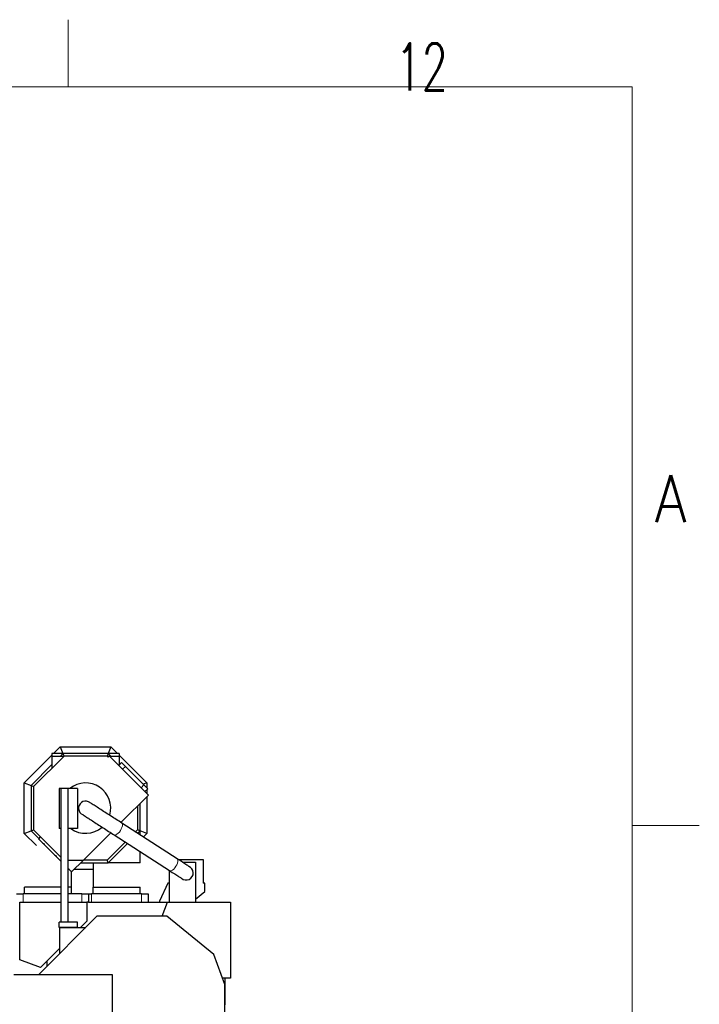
# Model space of a CAD drawing. Header units: inches. Extents: x 0 to 23760, y -13 to 16800.
# Tile 247 of 247: x 21735 to 23760, y 13868 to 16800. Entities that reach past the tile are written whole.
import ezdxf

# ---------------------------------------------------------------- set-up
doc = ezdxf.new("R2010")
doc.units = ezdxf.units.IN
doc.layers.add('1', color=7, linetype='Continuous', true_color=0xffffff)
doc.layers.add('210', color=7, linetype='Continuous', true_color=0xffffff)
doc.styles.add('latin_extended', font='simplex.shx')

msp = doc.modelspace()

# ---------------------------------------------------------------- linework, layer by layer
at = {"layer": '1', "color": 2, "linetype": 'Continuous', "lineweight": 25}
for p, q in [((21835.934, 14614.279), (21855.935, 14634.281)), ((21855.935, 14634.281), (22007.123, 14634.281)), ((21855.935, 14634.281), (21864.219, 14614.281)), ((22007.123, 14634.281), (21998.839, 14614.281)), ((22007.123, 14634.281), (22027.124, 14614.279)), ((21749.029, 14527.375), (21831.529, 14609.875)), ((21867.326, 14606.781), (21776.529, 14515.984)), ((21864.219, 14614.281), (21831.529, 14614.281)), ((21831.529, 14614.281), (21831.529, 14606.78)), ((21831.529, 14606.781), (21867.326, 14606.781)), ((21831.529, 14606.781), (21831.529, 14570.984)), ((21864.219, 14614.281), (21856.719, 14606.78)), ((21998.839, 14614.281), (21864.219, 14614.281)), ((21864.219, 14614.281), (21867.326, 14606.781)), ((21995.732, 14606.781), (21867.326, 14606.781)), ((21998.839, 14614.281), (21995.732, 14606.781)), ((21995.732, 14606.781), (22031.529, 14606.781)), ((21999.268, 14603.245), (21995.732, 14606.781)), ((22031.529, 14614.281), (21998.839, 14614.281)), ((22006.339, 14606.78), (21998.839, 14614.281)), ((22002.803, 14606.781), (21999.268, 14603.245)), ((22118.912, 14490.672), (22002.803, 14606.781)), ((22031.529, 14614.281), (22031.529, 14606.78)), ((22031.529, 14609.875), (22114.029, 14527.375)), ((22031.529, 14606.781), (22031.529, 14580.065)), ((21831.529, 14581.59), (21769.029, 14519.091)), ((22030.524, 14579.06), (22039.009, 14587.545)), ((22032.292, 14580.827), (22031.529, 14581.59)), ((22039.009, 14587.545), (22050.323, 14576.232)), ((22050.323, 14576.232), (22105.477, 14521.077)), ((21749.029, 14527.375), (21769.029, 14519.091)), ((21749.029, 14376.187), (21749.029, 14527.375)), ((21769.029, 14519.091), (21769.029, 14384.471)), ((21769.029, 14519.091), (21776.529, 14515.984)), ((21776.529, 14515.984), (21776.529, 14387.578)), ((22114.029, 14527.375), (22103.529, 14523.026)), ((22116.791, 14509.764), (22105.477, 14521.077)), ((22114.029, 14527.375), (22114.029, 14512.525)), ((21858.354, 14510.672), (21852.618, 14510.672)), ((21852.618, 14510.672), (21852.618, 14390.672)), ((21858.354, 14510.672), (21858.354, 14111.781)), ((21878.354, 14510.672), (21858.354, 14510.672)), ((21907.638, 14510.672), (21878.354, 14510.672)), ((21878.354, 14510.672), (21878.354, 14111.781)), ((21907.638, 14510.672), (21907.638, 14390.672)), ((22118.912, 14490.672), (22037.081, 14408.841)), ((22116.791, 14509.764), (22108.306, 14501.278)), ((22114.029, 14507), (22114.029, 14495.555)), ((22086.529, 14458.288), (22086.529, 14387.578)), ((22094.029, 14384.471), (22094.029, 14465.788)), ((22114.029, 14485.786), (22114.029, 14376.187)), ((22204.555, 14301.104), (22039.115, 14407.538)), ((21749.029, 14376.187), (21769.029, 14384.471)), ((21785.136, 14340.079), (21749.029, 14376.187)), ((21769.029, 14384.471), (21776.529, 14387.578)), ((21769.029, 14384.471), (21791.876, 14361.624)), ((21776.529, 14387.578), (21858.354, 14305.753)), ((21858.354, 14390.672), (21852.618, 14390.672)), ((21907.638, 14390.672), (21878.354, 14390.672)), ((22006.698, 14378.457), (21925.021, 14296.781)), ((22016.391, 14372.216), (22181.832, 14265.782)), ((22086.529, 14387.578), (22080.112, 14381.161)), ((22094.029, 14384.471), (22086.529, 14387.578)), ((22086.567, 14377.009), (22094.029, 14384.471)), ((22114.029, 14376.187), (22094.029, 14384.471)), ((22094.029, 14372.209), (22094.029, 14384.471)), ((22114.029, 14376.187), (22103.779, 14365.936)), ((21797.179, 14366.928), (21791.029, 14360.778)), ((22049.722, 14350.771), (21995.732, 14296.781)), ((21998.839, 14289.281), (22056.177, 14346.62)), ((22094.029, 14289.281), (22094.029, 14322.27)), ((21878.355, 14296.781), (21925.021, 14296.781)), ((21925.021, 14296.781), (21890.024, 14261.783)), ((21917.522, 14289.281), (21998.839, 14289.281)), ((21995.732, 14296.781), (21925.021, 14296.781)), ((21998.839, 14289.281), (21995.732, 14296.781)), ((22208.16, 14298.781), (22281.486, 14298.781)), ((22220.57, 14290.781), (22259.49, 14290.781)), ((22259.49, 14290.781), (22259.49, 14171.781)), ((22281.486, 14298.781), (22281.486, 14228.781)), ((21954.024, 14269.281), (21897.522, 14269.281)), ((22181.486, 14228.781), (22181.486, 14266.004)), ((22181.49, 14171.781), (22181.49, 14266.001)), ((22176.486, 14228.781), (22151.486, 14175.168)), ((22181.486, 14228.781), (22176.486, 14228.781)), ((22286.486, 14228.781), (22281.486, 14228.781)), ((22286.486, 14203.781), (22286.486, 14228.781)), ((21726.024, 14196.781), (21746.024, 14196.781)), ((21858.352, 14196.781), (21746.024, 14196.781)), ((21750.024, 14216.781), (21750.024, 14216.781)), ((21750.024, 14216.781), (21750.024, 14216.781)), ((21750.024, 14196.781), (21750.024, 14216.781)), ((21920.024, 14196.781), (21878.354, 14196.781)), ((21890.024, 14196.781), (21890.024, 14216.781)), ((21890.024, 14216.781), (21890.024, 14216.781)), ((21920.024, 14196.781), (21940.024, 14196.781)), ((21940.024, 14196.781), (21949.524, 14196.781)), ((21940.024, 14196.781), (21940.024, 14171.781)), ((22098.524, 14196.781), (21949.524, 14196.781)), ((21954.024, 14196.781), (21954.024, 14216.781)), ((22094.029, 14196.781), (22094.029, 14216.781)), ((22098.524, 14196.781), (22118.024, 14196.781)), ((22118.024, 14196.781), (22118.024, 14171.781)), ((22259.489, 14181.128), (22286.486, 14203.781)), ((21735.286, 14171.781), (21858.354, 14171.781)), ((21735.286, 13999.781), (21735.286, 14171.781)), ((21878.353, 14171.781), (21935.528, 14171.781)), ((21935.528, 14171.781), (21935.528, 14115.357)), ((21940.024, 14171.781), (21935.528, 14171.781)), ((21940.028, 14171.781), (22175.486, 14171.781)), ((22151.486, 14173.176), (22150.588, 14171.779)), ((22151.486, 14175.168), (22151.486, 14171.779)), ((22160.2, 14129.781), (22175.486, 14171.781)), ((22175.486, 14171.781), (22363.486, 14171.781)), ((22363.486, 14171.781), (22363.486, 13945.796)), ((21965.487, 14129.781), (21791.503, 13955.797)), ((21852.618, 14096.781), (21852.618, 14111.781)), ((21858.354, 14111.781), (21852.618, 14111.781)), ((21878.354, 14111.781), (21858.354, 14111.781)), ((21907.638, 14111.781), (21878.354, 14111.781)), ((21907.638, 14096.781), (21907.638, 14111.781)), ((21935.528, 14115.357), (21916.951, 14096.78)), ((22173.547, 14129.781), (21965.487, 14129.781)), ((22313.853, 14016.283), (22173.547, 14129.781)), ((21907.638, 14096.781), (21852.618, 14096.781)), ((21853.486, 14096.781), (21932.486, 14096.781)), ((21853.486, 14096.781), (21853.486, 14017.781)), ((21853.487, 14033.316), (21797.648, 13977.476)), ((21797.648, 13977.476), (21735.286, 13999.781)), ((21817.486, 13981.78), (21817.486, 13997.315)), ((22346.486, 13926.623), (22313.853, 14016.283)), ((22011.986, 13955.796), (21717.486, 13955.796)), ((22011.986, 13817.059), (22011.986, 13955.796)), ((22363.486, 13945.796), (22339.508, 13945.796)), ((22346.755, 13945.795), (22346.755, 13865.528)), ((22346.486, 13624.781), (22346.486, 13926.623))]:
    msp.add_line(p, q, dxfattribs=at)
at = {"layer": '1', "color": 110, "linetype": 'Continuous', "lineweight": 13}
for p, q in [((22050.323, 14576.232), (22041.838, 14567.746)), ((22096.992, 14512.592), (22105.477, 14521.077)), ((22039.115, 14407.538), (22039.083, 14407.558)), ((21746.024, 14196.781), (21746.024, 14171.781)), ((21920.024, 14171.781), (21920.024, 14196.781)), ((21949.524, 14196.781), (21949.524, 14171.781)), ((22098.524, 14171.781), (22098.524, 14196.781))]:
    msp.add_line(p, q, dxfattribs=at)
at = {"layer": '1', "color": 2, "linetype": 'Continuous', "lineweight": 25}
for centre, radius, start, end in [((21931.529, 14451.781), 75, 343.839375, 128.255625), ((21931.529, 14451.781), 21, 66.391875, 246.69), ((21931.529, 14451.781), 75, 234.568125, 310.9725), ((22231.529, 14258.781), 21, 228.110625, 68.97375)]:
    msp.add_arc(centre, radius, start, end, dxfattribs=at)
at = {"layer": '1', "color": 110, "linetype": 'Continuous', "lineweight": 13}
for centre in [(22027.753, 14389.877), (22193.194, 14283.443)]:
    msp.add_ellipse(centre, major_axis=(11.362, 17.661), ratio=0.43020883, start_param=3.14159265, end_param=6.28318531, dxfattribs=at)
at = {"layer": '1', "color": 2, "linetype": 'Continuous', "lineweight": 25}
for points, knots in [([(22039.119, 14407.535), (22033.945, 14410.863), (22023.322, 14417.694), (22006.075, 14428.774), (21989.008, 14439.729), (21973.071, 14449.947), (21959.318, 14458.75), (21948.573, 14465.608), (21941.742, 14469.94), (21940.076, 14470.963), (21939.949, 14471.019)], [0, 0, 0, 0, 0.12278646, 0.24616695, 0.37015424, 0.49494452, 0.62041917, 0.74638919, 0.872957, 1, 1, 1, 1]), ([(21923.09, 14432.548), (21923.076, 14432.534), (21924.21, 14431.758), (21929.774, 14428.117), (21939.317, 14421.924), (21951.96, 14413.745), (21966.994, 14404.038), (21983.466, 14393.416), (22000.48, 14382.455), (22011.138, 14375.595), (22016.387, 14372.218)], [0, 0, 0, 0, 0.11341088, 0.23808816, 0.36332272, 0.48925364, 0.61590568, 0.74322913, 0.87126799, 1, 1, 1, 1]), ([(22094.029, 14289.281), (22070.695, 14289.281), (22038.965, 14289.281), (22007.235, 14289.281), (21998.839, 14289.281)], [0, 0, 0, 0, 0.73538327, 1, 1, 1, 1]), ([(22245.546, 14274.418), (22245.299, 14274.628), (22243.082, 14276.145), (22234.41, 14281.823), (22221.255, 14290.347), (22210.494, 14297.283), (22204.56, 14301.102)], [0, 0, 0, 0, 0.25369704, 0.50513126, 0.75389407, 1, 1, 1, 1]), ([(22181.828, 14265.785), (22187.501, 14262.135), (22197.542, 14255.69), (22209.292, 14248.19), (22216.095, 14243.908), (22217.503, 14243.086), (22217.538, 14243.106)], [0, 0, 0, 0, 0.26263684, 0.52238693, 0.77921226, 1, 1, 1, 1]), ([(21954.049, 14216.781), (21954.051, 14216.781), (21954.096, 14216.781), (21954.308, 14216.781), (21954.66, 14216.781), (21955.305, 14216.781), (21956.577, 14216.781), (21959.132, 14216.781), (21964.234, 14216.781), (21974.444, 14216.781), (21994.86, 14216.781), (22035.695, 14216.781), (22070.695, 14216.781), (22094.029, 14216.781)], [0, 0, 0, 0, 0.00005848, 0.00201149, 0.0039645, 0.00787052, 0.01568256, 0.03130665, 0.06255482, 0.12505117, 0.25004386, 0.50002924, 1, 1, 1, 1])]:
    msp.add_open_spline(points, degree=3, knots=knots, dxfattribs=at)
for points, degree in [([(21791.029, 14360.778), (21858.353, 14293.455)], 1), ([(21954.024, 14289.281), (21954.024, 14253.031), (21954.024, 14216.781)], 2), ([(21878.353, 14273.455), (21888.456, 14263.351)], 1), ([(21888.456, 14263.351), (21889.24, 14262.567)], 1), ([(21889.24, 14262.567), (21889.624, 14262.183)], 1), ([(21889.624, 14262.183), (21889.837, 14261.97)], 1), ([(21890.024, 14216.781), (21890.024, 14239.282), (21890.024, 14261.783)], 2), ([(21890.024, 14216.781), (21890.024, 14239.282), (21890.024, 14261.783)], 2), ([(21858.353, 14216.781), (21750.024, 14216.781)], 1), ([(21890.024, 14216.781), (21878.354, 14216.781)], 1)]:
    msp.add_open_spline(points, degree=degree, dxfattribs=at)
at = {"layer": '210', "color": 7, "linetype": 'Continuous', "lineweight": 18}
for p, q in [((21880, 16600), (21880, 16800)), ((200, 16600), (23560, 16600)), ((23560, 200), (23560, 16600)), ((23760, 14400), (23560, 14400))]:
    msp.add_line(p, q, dxfattribs=at)

# ---------------------------------------------------------------- texts
at = {"layer": '210', "color": 211, "linetype": 'Continuous', "lineweight": 18, "char_height": 140, "attachment_point": 7, "line_spacing_factor": 0.963855, "style": 'latin_extended'}
for s, insert in [('\\W0.6453;12', (22855.328, 16589.303)), ('\\W0.8818;A', (23627.11, 15303.644))]:
    msp.add_mtext(s, dxfattribs=dict(at, insert=insert))

doc.saveas('drawing.dxf')
